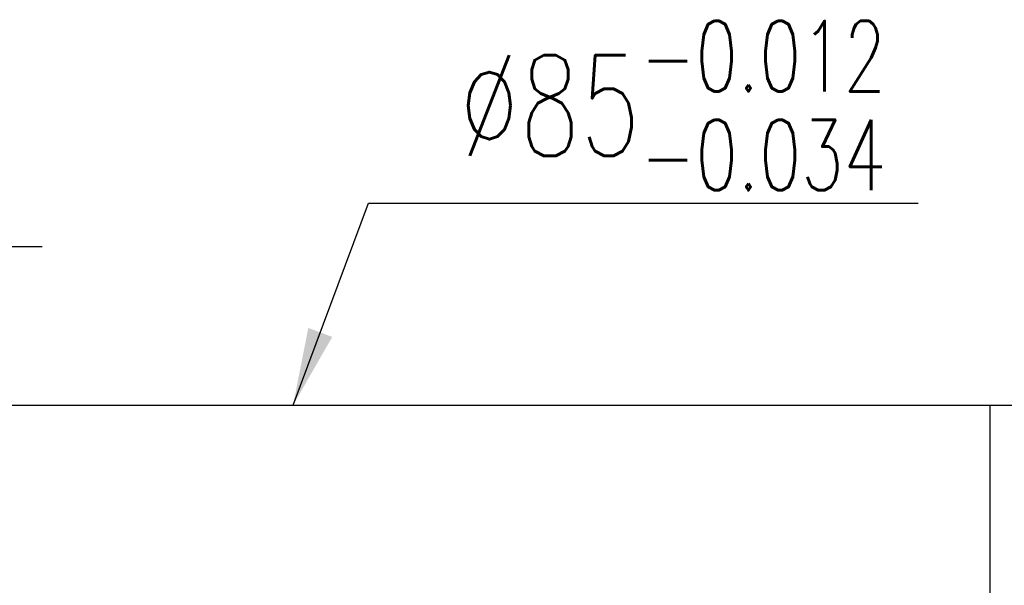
# Model space of a CAD drawing. Extents: x 927 to 1345, y 112 to 316.
# Tile 48 of 49: x 1207 to 1275, y 242 to 282. Entities that reach past the tile are written whole.
import ezdxf

# ---------------------------------------------------------------- set-up
doc = ezdxf.new("R2010")
doc.units = 0
doc.header["$MEASUREMENT"] = 0
doc.linetypes.add('CL-5', pattern=[7.1, 5, -1, 0.1, -1])
for name, color, linetype in [('CL', 1, 'CL-5'), ('DIM', 4, 'CONTINUOUS'), ('OUT', 3, 'CONTINUOUS')]:
    doc.layers.add(name, color=color, linetype=linetype)
doc.styles.add('CHN', font='SIMPLEX.shx', dxfattribs={"width": 0.7, "bigfont": 'CHINESET.shx'})
doc.styles.add('DIM-7', font='SIMPLEX.shx', dxfattribs={"width": 0.7, "bigfont": 'chineset.shx'})
doc.dimstyles.get("Standard").update_dxf_attribs({"dimscale": 0, "dimtxt": 4, "dimasz": 3, "dimexe": 1, "dimexo": 0.5, "dimgap": 1, "dimtad": 1, "dimdsep": 46, "dimtxsty": 'CHN', "dimcen": 0.09, "dimclrd": 256, "dimclre": 256, "dimclrt": 256, "dimadec": 0, "dimazin": 0, "dimtp": 1, "dimtm": 1, "dimtfac": 0.6, "dimtix": 1, "dimtmove": 2, "dimatfit": 3, "dimfxl": 1, "dimtvp": 0.85, "dimtolj": 1, "dimarcsym": 0})

msp = doc.modelspace()

# ---------------------------------------------------------------- linework, layer by layer
at = {"layer": 'CL', "color": 7, "ltscale": 3}
msp.add_line((1208.49089, 265.85164), (1177.52963, 265.85164), dxfattribs=at)
at = {"layer": 'OUT', "color": 7, "ltscale": 5}
msp.add_line((1204.35951, 254.85164), (1333.35951, 254.85164), dxfattribs=at)
at = {"layer": 'OUT', "color": 0, "ltscale": 5}
msp.add_line((1274.35951, 169.85164), (1274.35951, 254.85164), dxfattribs=at)

# ---------------------------------------------------------------- texts
at = {"layer": 'DIM', "color": 7, "insert": (1237.46816, 269.78425), "char_height": 7, "attachment_point": 7, "style": 'DIM-7'}
msp.add_mtext('\\A1;%%C85{\\H0.7x;\\S-0.012^ -0.034;} ', dxfattribs=at)

# ---------------------------------------------------------------- leaders
at = {"layer": 'DIM', "color": 7, "annotation_type": 0, "has_hookline": 1, "hookline_direction": 0, "text_width": 31.89667}
msp.add_leader([(1225.92366, 254.85164), (1231.16816, 268.88425), (1236.56816, 268.88425)], dimstyle='STANDARD', override={"dimscale": 1.8, "dimtxt": 3.5, "dimgap": 0.5, "dimdec": 4, "dimclrd": 0, "dimclre": 0, "dimclrt": 0, "dimtdec": 4, "dimtmove": 0}, dxfattribs=at)

doc.saveas('drawing.dxf')
